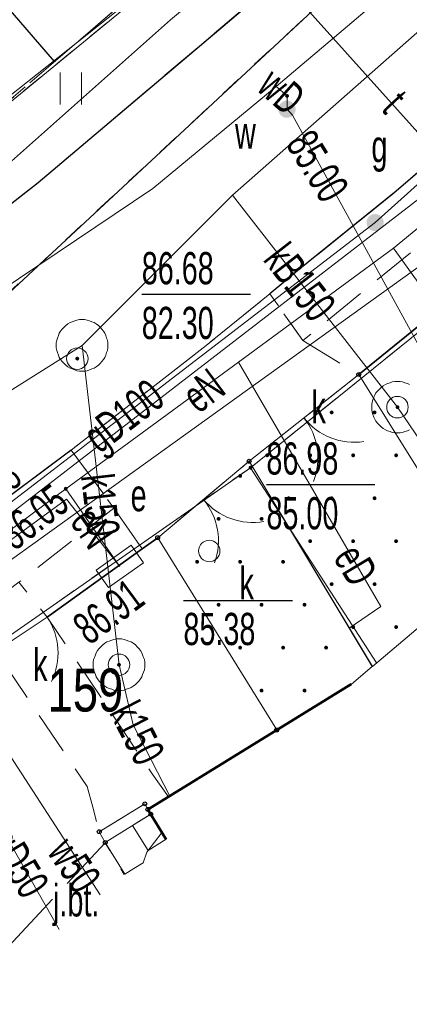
# Model space of a CAD drawing. Header units: metres. Extents: x 7504240 to 7504745, y 5782869 to 5783359.
# Tile 72 of 93: x 7504640 to 7504649, y 5783055 to 5783078. Entities that reach past the tile are written whole.
import ezdxf
from ezdxf.enums import TextEntityAlignment as Align

# ---------------------------------------------------------------- set-up
doc = ezdxf.new("R2010")
doc.units = ezdxf.units.M
doc.header["$MEASUREMENT"] = 0
for name, pattern in [('1.0_0.5', [1.5, 1, -0.5]), ('1.5_0.5', [2, 1.5, -0.5]), ('219-500', [0]), ('egug-500', [1, 0.5, -0.5]), ('l219_500', [0]), ('l32_500', [0]), ('otob_500', [0]), ('otof_500', [0])]:
    doc.linetypes.add(name, pattern=pattern)
doc.layers.get('0').update_dxf_attribs({"color": 2, "linetype": 'CONTINUOUS', "lineweight": 5})
for name, color, linetype in [('000 Inne (niezydentyfikowane)', 7, 'CONTINUOUS'), ('203-punkt graniczny', 7, 'CONTINUOUS'), ('211-numer działki ewidencyjnej', 7, 'CONTINUOUS'), ('216-obręb ewidencyjny', 7, 'CONTINUOUS'), ('218-kontur użytku gruntowego', 7, 'CONTINUOUS'), ('219-działka ewidencyjna', 7, 'CONTINUOUS'), ('312-budynek ewidencyjny', 7, 'CONTINUOUS'), ('352-schody', 7, 'CONTINUOUS'), ('brama', 7, 'CONTINUOUS'), ('chodnik', 7, 'CONTINUOUS'), ('furtka', 7, 'CONTINUOUS'), ('jezdnia', 7, 'CONTINUOUS'), ('jezdnia-Atr17', 7, 'CONTINUOUS'), ('komora podziemna', 7, 'CONTINUOUS'), ('krawężnik', 7, 'CONTINUOUS'), ('ogrodzenie trwałe', 7, 'CONTINUOUS'), ('pikieta sztuczna-Atr2', 7, 'CONTINUOUS'), ('przewód elektroenergetyczny podziemny', 7, 'CONTINUOUS'), ('przewód elektroenergetyczny podziemny-Atr1', 7, 'CONTINUOUS'), ('przewód gazowy', 7, 'CONTINUOUS'), ('przewód gazowy-Atr1', 7, 'CONTINUOUS'), ('przewód kanalizacyjny', 7, 'CONTINUOUS'), ('przewód kanalizacyjny-Atr1', 7, 'CONTINUOUS'), ('przewód telekomunikacyjny podziemny', 7, 'CONTINUOUS'), ('przewód telekomunikacyjny podziemny-Atr1', 7, 'CONTINUOUS'), ('przewód wodociągowy', 7, 'CONTINUOUS'), ('przewód wodociągowy-Atr1', 7, 'CONTINUOUS'), ('Punkt budynku', 7, 'CONTINUOUS'), ('rzędna', 7, 'CONTINUOUS'), ('rzędna-Atr2', 7, 'CONTINUOUS'), ('rzędna-Atr3', 7, 'CONTINUOUS'), ('skarpa nieumocniona', 7, 'CONTINUOUS'), ('szafa elektroenergetyczna lub kontener', 7, 'CONTINUOUS'), ('szafa elektroenergetyczna lub kontener-Atr17', 7, 'CONTINUOUS'), ('taras', 7, 'CONTINUOUS'), ('trawnik', 7, 'CONTINUOUS'), ('wjazd do podziemia', 7, 'CONTINUOUS'), ('właz do komory lub kanału - okrągły', 7, 'CONTINUOUS'), ('właz do komory lub kanału - okrągły-Atr17', 7, 'CONTINUOUS'), ('zasuwa lub zawór', 7, 'CONTINUOUS'), ('zasuwa lub zawór-Atr17', 7, 'CONTINUOUS')]:
    doc.layers.add(name, color=color, linetype=linetype)
doc.styles.get("Standard").update_dxf_attribs({"font": 'Working1250', "width": 0.75})
doc.linetypes.add('902-500', pattern='A,3.75,0,[1,ksztalty.shx,S=0.5,R=0,X=0,Y=0],3.75', length=7.5)

# ---------------------------------------------------------------- blocks, each defined once
blk = doc.blocks.new('PW01')
at = {"linetype": 'Continuous', "lineweight": 13}
h = blk.add_hatch(color=0, dxfattribs=at)
edge = h.paths.add_edge_path()
edge.add_arc((0, 0), 0.045, 0, 360)
blk = doc.blocks.new('US22')
at = {"color": 0, "linetype": 'Continuous', "lineweight": 13}
blk.add_circle((0, 0), 0.25, dxfattribs=at)
blk = doc.blocks.new('US18')
at = {"color": 0, "linetype": 'Continuous', "lineweight": 13}
for p, q in [((-0.5, -0.25), (-0.5, 0.25)), ((-0.5, 0.25), (0.5, 0.25)), ((0.5, -0.25), (0.5, 0.25)), ((-0.5, -0.25), (0.5, -0.25))]:
    blk.add_line(p, q, dxfattribs=at)
blk = doc.blocks.new('US25')
at = {"linetype": 'Continuous', "lineweight": 0}
h = blk.add_hatch(color=0, dxfattribs=at)
edge = h.paths.add_edge_path()
edge.add_arc((0, 0), 0.2, 0, 360)
blk = doc.blocks.new('OK02')
at = {"color": 0, "linetype": 'Continuous', "lineweight": 0}
for centre, start, end in [((-1.5, 0), 0, 60), ((1.5, 0), 120, 180)]:
    blk.add_arc(centre, 1.5, start, end, dxfattribs=at)
blk = doc.blocks.new('OK04')
at = {"color": 0, "linetype": 'Continuous', "lineweight": 0}
blk.add_arc((1.5, 0.001), 1.5, 120, 180, dxfattribs=at)
blk = doc.blocks.new('TU04')
at = {"color": 0, "linetype": 'Continuous', "lineweight": 13}
for p, q in [((0, 0), (0, 0.75)), ((0.5, 0), (0.5, 0.75))]:
    blk.add_line(p, q, dxfattribs=at)
blk = doc.blocks.new('203')
at = {"linetype": 'Continuous', "lineweight": 0}
h = blk.add_hatch(color=0, dxfattribs=at)
edge = h.paths.add_edge_path()
edge.add_arc((0, 0), 0.045, 0, 360)
blk = doc.blocks.new('PUNKTBUD')
at = {"color": 0}
blk.add_circle((0, 0), 0.045, dxfattribs=at)
blk = doc.blocks.new('PW02')
at = {"linetype": 'Continuous', "lineweight": 13}
h = blk.add_hatch(color=0, dxfattribs=at)
edge = h.paths.add_edge_path()
edge.add_arc((0, 0), 0.045, 0, 360)

msp = doc.modelspace()

# ---------------------------------------------------------------- linework, layer by layer
at = {"layer": '000 Inne (niezydentyfikowane)', "color": 7, "linetype": 'Continuous', "lineweight": 25, "flags": 128}
msp.add_lwpolyline([(7504640.8, 5783077), (7504637.42, 5783080.92)], dxfattribs=at)
at = {"layer": '216-obręb ewidencyjny', "color": 7, "linetype": 'l32_500', "lineweight": 35, "flags": 128}
msp.add_lwpolyline([(7504676, 5783105.36), (7504628.61, 5783061.26)], dxfattribs=at)
at = {"layer": '218-kontur użytku gruntowego', "color": 3, "linetype": 'egug-500', "lineweight": 18, "flags": 128}
for points in [[(7504628.61, 5783061.26), (7504676, 5783105.36)], [(7504639.31, 5783075.68), (7504646.22, 5783081.36)], [(7504653.58, 5783074.18), (7504645.36, 5783067.54)], [(7504645.36, 5783067.54), (7504636.62, 5783061.44)]]:
    msp.add_lwpolyline(points, dxfattribs=at)
at = {"layer": '219-działka ewidencyjna', "color": 7, "linetype": 'l219_500', "lineweight": 18, "flags": 128}
msp.add_lwpolyline([(7504676, 5783105.36), (7504628.61, 5783061.26)], dxfattribs=at)
at = {"layer": '219-działka ewidencyjna', "color": 7, "linetype": '219-500', "lineweight": 18, "flags": 128}
for points in [[(7504676, 5783105.36), (7504628.61, 5783061.26)], [(7504639.31, 5783075.68), (7504646.22, 5783081.36)], [(7504645.36, 5783067.54), (7504653.58, 5783074.18)], [(7504645.36, 5783067.54), (7504636.62, 5783061.44)], [(7504645.36, 5783067.54), (7504648.292, 5783062.993)]]:
    msp.add_lwpolyline(points, dxfattribs=at)
at = {"layer": '312-budynek ewidencyjny', "color": 7, "linetype": 'Continuous', "lineweight": 50, "flags": 128}
for points in [[(7504647.705, 5783062.5), (7504642.97, 5783059.58)], [(7504642.97, 5783059.58), (7504643.4, 5783058.882)]]:
    msp.add_lwpolyline(points, dxfattribs=at)
at = {"layer": '352-schody', "color": 7, "linetype": 'Continuous', "lineweight": 18, "flags": 128}
msp.add_lwpolyline([(7504641.98, 5783058.81), (7504643.04, 5783059.47), (7504642.97, 5783059.58), (7504642.9, 5783059.71), (7504641.84, 5783059.06)], close=True, dxfattribs=at)
msp.add_lwpolyline([(7504641.98, 5783058.81), (7504643.04, 5783059.47), (7504642.97, 5783059.58), (7504642.9, 5783059.71), (7504641.84, 5783059.06)], close=True, dxfattribs=at)
at = {"layer": 'brama', "color": 7, "linetype": 'otob_500', "lineweight": 18, "flags": 128}
for points in [[(7504647.88, 5783069.71), (7504645.33, 5783067.69)], [(7504645.33, 5783067.69), (7504643.2, 5783065.91)]]:
    msp.add_lwpolyline(points, dxfattribs=at)
at = {"layer": 'chodnik', "color": 7, "linetype": '1.0_0.5', "lineweight": 18, "flags": 128}
for points in [[(7504653.69, 5783076.39), (7504652.79, 5783075.58), (7504646.58, 5783070.5), (7504645.81, 5783071.59), (7504646.46, 5783072.13), (7504648.75, 5783073.98), (7504650.36, 5783075.37), (7504651.64, 5783076.47), (7504652.94, 5783077.72), (7504654.45, 5783079), (7504656.05, 5783080.53), (7504658.9, 5783083.2), (7504660.96, 5783085.08), (7504662.46, 5783086.44), (7504663.61, 5783087.67), (7504665.49, 5783089.55), (7504667.4, 5783091.62), (7504671.52, 5783096.13), (7504679.47, 5783104.87), (7504681.4, 5783101.91), (7504681.91, 5783101.15), (7504681.24, 5783101.42), (7504680.28, 5783101.61), (7504679.46, 5783101.54), (7504678.68, 5783101.18), (7504677.25, 5783099.37), (7504671.26, 5783092.89), (7504664.8, 5783086.34), (7504658.48, 5783080.46)], [(7504610.71, 5783048.81), (7504609.99, 5783050.25), (7504623.19, 5783056.57), (7504628.13, 5783059.2), (7504630.46, 5783060.56), (7504634.35, 5783062.98), (7504637.74, 5783065.38), (7504641.19, 5783067.95), (7504642.18, 5783066.6), (7504639.97, 5783064.87), (7504638.82, 5783064.01), (7504636.23, 5783062.25), (7504633.59, 5783060.66), (7504632.32, 5783059.89), (7504631.94, 5783059.66), (7504627.09, 5783057.08), (7504624.34, 5783055.67), (7504622.2, 5783054.55), (7504620.66, 5783053.87), (7504614.56, 5783050.69)], [(7504641.69, 5783059.63), (7504641.56, 5783060.11), (7504639.47, 5783063.21), (7504638.82, 5783064.01), (7504639.97, 5783064.87), (7504640.63, 5783064.06), (7504643.07, 5783060.41), (7504643.45, 5783059.87), (7504642.97, 5783059.58), (7504642.9, 5783059.71), (7504641.84, 5783059.06)]]:
    msp.add_lwpolyline(points, close=True, dxfattribs=at)
at = {"layer": 'furtka', "color": 7, "linetype": 'otof_500', "lineweight": 18, "flags": 128}
msp.add_lwpolyline([(7504640.63, 5783064.06), (7504639.7, 5783063.44)], dxfattribs=at)
at = {"layer": 'jezdnia', "color": 7, "linetype": '1.5_0.5', "lineweight": 18, "flags": 128}
for points in [[(7504258.91, 5783102.195), (7504259.32, 5783101.71), (7504260.19, 5783100.87), (7504261.03, 5783100.2), (7504262.23, 5783099.48), (7504263.58, 5783098.75), (7504271.27, 5783096.34), (7504273.07, 5783095.78), (7504273.4, 5783095.77), (7504279.31, 5783093.59), (7504279.17, 5783092.79), (7504278.85, 5783090.82), (7504278.64, 5783087.72), (7504278.81, 5783086.08), (7504282.18, 5783066.33), (7504283.44, 5783058.97), (7504284.42, 5783053.22), (7504284.91, 5783049.94), (7504285.49, 5783046.49), (7504285.84, 5783044.92), (7504286.31, 5783043.45), (7504286.85, 5783042.21), (7504287.36, 5783041.25), (7504289.58, 5783038.5), (7504293.54, 5783034.48), (7504295.7, 5783032.45), (7504300.71, 5783028.28), (7504305.95, 5783024.59), (7504308.28, 5783023.17), (7504310.62, 5783021.96), (7504313.43, 5783020.91), (7504340.95, 5783013.8), (7504343.87, 5783015), (7504366.83, 5783009.82), (7504368.46, 5783007.35), (7504380.09, 5783004.41), (7504392.58, 5783000.89), (7504409.71, 5782996.44), (7504418.79, 5782994.61), (7504427.67, 5782993.29), (7504438.12, 5782992.39), (7504446.48, 5782991.94), (7504453.86, 5782991.9), (7504457.37, 5782992.02), (7504461.74, 5782992.36), (7504466.89, 5782992.96), (7504475.17, 5782994.75), (7504481.39, 5782996.44), (7504489.89, 5782999.25), (7504498.82, 5783002.54), (7504509.98, 5783007.34), (7504522.54, 5783013.35), (7504529.26, 5783016.68), (7504538.28, 5783021.08), (7504546.06, 5783024.95), (7504563.03, 5783033.15), (7504576.07, 5783039.52), (7504582.27, 5783042.49), (7504590.59, 5783046.56), (7504598.34, 5783050.34), (7504604.14, 5783053.16), (7504612.18, 5783057.1), (7504619.41, 5783060.65), (7504623.25, 5783062.68), (7504628.55, 5783065.83), (7504632.69, 5783068.5), (7504637.19, 5783071.66), (7504640.42, 5783074.18), (7504646.93, 5783079.7), (7504651.35, 5783083.5), (7504656.24, 5783087.72), (7504659.96, 5783091.18), (7504663.58, 5783094.96), (7504668.61, 5783100.21), (7504672.24, 5783104.28), (7504673.98, 5783106.47), (7504676.16, 5783109.22), (7504677.92, 5783111.69), (7504683.21, 5783119.6), (7504692.97, 5783134.06), (7504697.28, 5783140.66), (7504703.94, 5783137.76), (7504702.01, 5783134.84), (7504700.11, 5783131.95), (7504682.52, 5783107.61), (7504681.53, 5783107.36), (7504680.83, 5783106.66), (7504679.47, 5783104.87), (7504671.52, 5783096.13), (7504667.4, 5783091.62), (7504665.49, 5783089.55), (7504663.61, 5783087.67), (7504662.46, 5783086.44), (7504660.96, 5783085.08), (7504658.9, 5783083.2), (7504656.05, 5783080.53), (7504654.45, 5783079), (7504652.94, 5783077.72), (7504651.64, 5783076.47), (7504650.36, 5783075.37), (7504648.75, 5783073.98), (7504646.46, 5783072.13), (7504645.81, 5783071.59), (7504644.26, 5783070.33), (7504641.19, 5783067.95), (7504637.74, 5783065.38), (7504634.35, 5783062.98), (7504630.46, 5783060.56), (7504628.13, 5783059.2), (7504623.19, 5783056.57), (7504609.99, 5783050.25), (7504604.6, 5783047.61), (7504591.25, 5783041.21), (7504585.49, 5783038.44), (7504574.11, 5783032.73), (7504572.98, 5783032.14), (7504571.83, 5783031.12), (7504570.86, 5783029.98), (7504570.06, 5783028.28), (7504569.86, 5783026.77), (7504569.7, 5783024.89), (7504570.78, 5783021.85), (7504573.24, 5783017.15), (7504573.89, 5783016.17), (7504582.776, 5783007.938)], [(7504639.73, 5783056.39), (7504641.98, 5783058.8), (7504642.422, 5783058.06)]]:
    msp.add_lwpolyline(points, dxfattribs=at)
msp.add_lwpolyline([(7504643.2, 5783065.91), (7504642.84, 5783065.65), (7504642.18, 5783066.6), (7504641.19, 5783067.95), (7504644.26, 5783070.33), (7504645.81, 5783071.59), (7504646.58, 5783070.5), (7504647.88, 5783069.71), (7504645.33, 5783067.69)], close=True, dxfattribs=at)
at = {"layer": 'komora podziemna', "color": 34, "linetype": 'Continuous', "lineweight": 18, "flags": 128}
for points in [[(7504642.04, 5783070.39), (7504642.04, 5783070.33), (7504642.03, 5783070.27), (7504642.01, 5783070.22), (7504641.99, 5783070.16), (7504641.97, 5783070.11), (7504641.94, 5783070.06), (7504641.9, 5783070.01), (7504641.86, 5783069.97), (7504641.82, 5783069.93), (7504641.77, 5783069.89), (7504641.72, 5783069.86), (7504641.67, 5783069.84), (7504641.61, 5783069.82), (7504641.56, 5783069.8), (7504641.5, 5783069.79), (7504641.44, 5783069.79), (7504641.38, 5783069.79), (7504641.32, 5783069.8), (7504641.27, 5783069.82), (7504641.21, 5783069.84), (7504641.16, 5783069.86), (7504641.11, 5783069.89), (7504641.06, 5783069.93), (7504641.02, 5783069.97), (7504640.98, 5783070.01), (7504640.94, 5783070.06), (7504640.91, 5783070.11), (7504640.89, 5783070.16), (7504640.87, 5783070.22), (7504640.85, 5783070.27), (7504640.84, 5783070.33), (7504640.84, 5783070.39), (7504640.84, 5783070.45), (7504640.85, 5783070.51), (7504640.87, 5783070.56), (7504640.89, 5783070.62), (7504640.91, 5783070.67), (7504640.94, 5783070.72), (7504640.98, 5783070.77), (7504641.02, 5783070.81), (7504641.06, 5783070.85), (7504641.11, 5783070.89), (7504641.16, 5783070.92), (7504641.21, 5783070.94), (7504641.27, 5783070.96), (7504641.32, 5783070.98), (7504641.38, 5783070.99), (7504641.44, 5783070.99), (7504641.5, 5783070.99), (7504641.56, 5783070.98), (7504641.61, 5783070.96), (7504641.67, 5783070.94), (7504641.72, 5783070.92), (7504641.77, 5783070.89), (7504641.82, 5783070.85), (7504641.86, 5783070.81), (7504641.9, 5783070.77), (7504641.94, 5783070.72), (7504641.97, 5783070.67), (7504641.99, 5783070.62), (7504642.01, 5783070.56), (7504642.03, 5783070.51), (7504642.04, 5783070.45)], [(7504642.9, 5783062.95), (7504642.9, 5783062.89), (7504642.89, 5783062.83), (7504642.87, 5783062.78), (7504642.85, 5783062.72), (7504642.83, 5783062.67), (7504642.8, 5783062.62), (7504642.76, 5783062.57), (7504642.72, 5783062.53), (7504642.68, 5783062.49), (7504642.63, 5783062.45), (7504642.58, 5783062.42), (7504642.53, 5783062.4), (7504642.47, 5783062.38), (7504642.42, 5783062.36), (7504642.36, 5783062.35), (7504642.3, 5783062.35), (7504642.24, 5783062.35), (7504642.18, 5783062.36), (7504642.13, 5783062.38), (7504642.07, 5783062.4), (7504642.02, 5783062.42), (7504641.97, 5783062.45), (7504641.92, 5783062.49), (7504641.88, 5783062.53), (7504641.84, 5783062.57), (7504641.8, 5783062.62), (7504641.77, 5783062.67), (7504641.75, 5783062.72), (7504641.73, 5783062.78), (7504641.71, 5783062.83), (7504641.7, 5783062.89), (7504641.7, 5783062.95), (7504641.7, 5783063.01), (7504641.71, 5783063.07), (7504641.73, 5783063.12), (7504641.75, 5783063.18), (7504641.77, 5783063.23), (7504641.8, 5783063.28), (7504641.84, 5783063.33), (7504641.88, 5783063.37), (7504641.92, 5783063.41), (7504641.97, 5783063.45), (7504642.02, 5783063.48), (7504642.07, 5783063.5), (7504642.13, 5783063.52), (7504642.18, 5783063.54), (7504642.24, 5783063.55), (7504642.3, 5783063.55), (7504642.36, 5783063.55), (7504642.42, 5783063.54), (7504642.47, 5783063.52), (7504642.53, 5783063.5), (7504642.58, 5783063.48), (7504642.63, 5783063.45), (7504642.68, 5783063.41), (7504642.72, 5783063.37), (7504642.76, 5783063.33), (7504642.8, 5783063.28), (7504642.83, 5783063.23), (7504642.85, 5783063.18), (7504642.87, 5783063.12), (7504642.89, 5783063.07), (7504642.9, 5783063.01)]]:
    msp.add_lwpolyline(points, close=True, dxfattribs=at)
msp.add_lwpolyline([(7504649.06, 5783068.42), (7504649.01, 5783068.4), (7504648.95, 5783068.38), (7504648.9, 5783068.36), (7504648.84, 5783068.35), (7504648.78, 5783068.35), (7504648.72, 5783068.35), (7504648.66, 5783068.36), (7504648.61, 5783068.38), (7504648.55, 5783068.4), (7504648.5, 5783068.42), (7504648.45, 5783068.45), (7504648.4, 5783068.49), (7504648.36, 5783068.53), (7504648.32, 5783068.57), (7504648.28, 5783068.62), (7504648.25, 5783068.67), (7504648.23, 5783068.72), (7504648.21, 5783068.78), (7504648.19, 5783068.83), (7504648.18, 5783068.89), (7504648.18, 5783068.95), (7504648.18, 5783069.01), (7504648.19, 5783069.07), (7504648.21, 5783069.12), (7504648.23, 5783069.18), (7504648.25, 5783069.23), (7504648.28, 5783069.28), (7504648.32, 5783069.33), (7504648.36, 5783069.37), (7504648.4, 5783069.41), (7504648.45, 5783069.45), (7504648.5, 5783069.48), (7504648.55, 5783069.5), (7504648.61, 5783069.52), (7504648.66, 5783069.54), (7504648.72, 5783069.55), (7504648.78, 5783069.55), (7504648.84, 5783069.55), (7504648.9, 5783069.54), (7504648.95, 5783069.52), (7504649.01, 5783069.5), (7504649.06, 5783069.48)], dxfattribs=at)
at = {"layer": 'krawężnik', "color": 7, "linetype": 'Continuous', "lineweight": 25, "flags": 128}
for points in [[(7504681.53, 5783107.36), (7504680.83, 5783106.66), (7504679.47, 5783104.87), (7504671.52, 5783096.13), (7504667.4, 5783091.62), (7504665.49, 5783089.55), (7504663.61, 5783087.67), (7504662.46, 5783086.44), (7504660.96, 5783085.08), (7504658.9, 5783083.2), (7504656.05, 5783080.53), (7504654.45, 5783079), (7504652.94, 5783077.72), (7504651.64, 5783076.47), (7504650.36, 5783075.37), (7504648.75, 5783073.98), (7504646.46, 5783072.13), (7504645.81, 5783071.59)], [(7504623.25, 5783062.68), (7504628.55, 5783065.83), (7504632.69, 5783068.5), (7504637.19, 5783071.66), (7504640.42, 5783074.18), (7504646.93, 5783079.7), (7504651.35, 5783083.5), (7504656.24, 5783087.72), (7504659.96, 5783091.18)], [(7504641.19, 5783067.95), (7504637.74, 5783065.38), (7504634.35, 5783062.98), (7504630.46, 5783060.56), (7504628.13, 5783059.2), (7504623.19, 5783056.57), (7504609.99, 5783050.25)]]:
    msp.add_lwpolyline(points, dxfattribs=at)
at = {"layer": 'ogrodzenie trwałe', "color": 7, "linetype": '902-500', "lineweight": 35, "flags": 128}
for points in [[(7504649.94, 5783071.38), (7504647.88, 5783069.71)], [(7504643.2, 5783065.91), (7504642.84, 5783065.65), (7504640.63, 5783064.06)]]:
    msp.add_lwpolyline(points, dxfattribs=at)
at = {"layer": 'przewód elektroenergetyczny podziemny', "color": 1, "linetype": 'Continuous', "lineweight": 18, "flags": 128}
for points in [[(7504513.3, 5783011.07), (7504523.69, 5783016.1), (7504539.83, 5783023.94), (7504547.76, 5783027.71), (7504560.67, 5783034.06), (7504578.95, 5783042.96), (7504584.15, 5783045.54), (7504595.01, 5783050.7), (7504607.82, 5783056.9), (7504616.05, 5783060.96), (7504622.94, 5783064.65), (7504628.33, 5783067.92), (7504632.39, 5783070.53), (7504638.06, 5783074.86), (7504643.21, 5783078.95), (7504655.29, 5783089.21), (7504661.5, 5783095.12)], [(7504648.69, 5783072.65), (7504651.08, 5783074.62)], [(7504632.31, 5783060.55), (7504641.06, 5783067.05), (7504645.08, 5783070), (7504648.69, 5783072.65)], [(7504648.69, 5783072.65), (7504649.7, 5783071.25), (7504652.883, 5783066.851)], [(7504647.66, 5783063.8), (7504648.39, 5783064.31), (7504645.08, 5783070)], [(7504641.06, 5783067.05), (7504642.24, 5783065.35), (7504642.32, 5783065.24)], [(7504628.28, 5783056), (7504628.08, 5783056.35), (7504633.23, 5783059.53), (7504632.65, 5783060.63), (7504641.08, 5783066.81), (7504642.32, 5783065.24)]]:
    msp.add_lwpolyline(points, dxfattribs=at)
at = {"layer": 'przewód gazowy', "color": 52, "linetype": 'Continuous', "lineweight": 18, "flags": 128}
for points in [[(7504648.26, 5783073.25), (7504651.36, 5783076.03), (7504655.76, 5783079.51)], [(7504607.7, 5783048.09), (7504628.81, 5783058.44), (7504631.64, 5783060.46), (7504636.59, 5783064.01), (7504652.94, 5783076.63), (7504655.45, 5783079.16), (7504658.56, 5783078.97), (7504659.07, 5783079.26)], [(7504636.55, 5783064.25), (7504648.26, 5783073.25)], [(7504636.55, 5783064.25), (7504636.92, 5783063.8), (7504640.906, 5783056.786)]]:
    msp.add_lwpolyline(points, dxfattribs=at)
at = {"layer": 'przewód kanalizacyjny', "color": 34, "linetype": 'Continuous', "lineweight": 18, "flags": 128}
for points in [[(7504641.44, 5783070.39), (7504644.94, 5783073.89), (7504663.74, 5783090.47)], [(7504644.94, 5783073.89), (7504648.78, 5783068.95)], [(7504624.12, 5783059.74), (7504633.28, 5783065.25), (7504641.44, 5783070.39)], [(7504641.44, 5783070.39), (7504642.3, 5783062.95)], [(7504648.78, 5783068.95), (7504651.18, 5783065.42)], [(7504642.3, 5783062.95), (7504642.63, 5783061.55), (7504643.48, 5783059.89)]]:
    msp.add_lwpolyline(points, dxfattribs=at)
at = {"layer": 'przewód telekomunikacyjny podziemny', "color": 30, "linetype": 'Continuous', "lineweight": 18, "flags": 128}
for points in [[(7504615.71, 5783059.69), (7504616.74, 5783060.31), (7504619.33, 5783061.71), (7504628.16, 5783066.64), (7504635.7, 5783071.94), (7504639.73, 5783074.62), (7504643.5, 5783077.97), (7504644.75, 5783079.02), (7504645.42, 5783079.64)], [(7504645.42, 5783079.64), (7504645.77, 5783079.24), (7504650.63, 5783073.82), (7504650.86, 5783073.45)], [(7504650.86, 5783073.45), (7504650.09, 5783072.81), (7504633.8, 5783061.09), (7504628.88, 5783057.59), (7504616.64, 5783051.94), (7504590.4, 5783038.6)]]:
    msp.add_lwpolyline(points, dxfattribs=at)
at = {"layer": 'przewód wodociągowy', "color": 5, "linetype": 'Continuous', "lineweight": 18, "flags": 128}
for points in [[(7504667.55, 5783097.2), (7504655.9, 5783084.83), (7504653.45, 5783082.77), (7504645.96, 5783076.42), (7504643.09, 5783074.04), (7504638.63, 5783071.05), (7504634.94, 5783068.55), (7504628.18, 5783063.85), (7504625.33, 5783061.89), (7504621.46, 5783059.59), (7504612.83, 5783055.74), (7504601.39, 5783050.07), (7504595.48, 5783046.74)], [(7504645.96, 5783076.42), (7504646.21, 5783076.2)], [(7504646.21, 5783076.2), (7504646.21, 5783075.89), (7504646.34, 5783075.75), (7504651.74, 5783065.89)], [(7504635.14, 5783067.96), (7504641.865, 5783057.592)]]:
    msp.add_lwpolyline(points, dxfattribs=at)
at = {"layer": 'rzędna-Atr2', "color": 7, "flags": 128}
for points in [[(7504642.83, 5783071.58), (7504645.362, 5783071.58)], [(7504645.731, 5783067.147), (7504648.257, 5783067.147)], [(7504643.8, 5783064.45), (7504646.337, 5783064.45)]]:
    msp.add_lwpolyline(points, dxfattribs=at)
at = {"layer": 'skarpa nieumocniona', "color": 7, "linetype": '1.0_0.5', "lineweight": 18, "flags": 128}
msp.add_lwpolyline([(7504380.26, 5783157.29), (7504360.6, 5783143.78), (7504316.18, 5783114.33), (7504308.12, 5783108.39), (7504301.16, 5783102.47), (7504297.24, 5783098.07), (7504295, 5783094.94), (7504291.32, 5783088.62), (7504289.64, 5783082.62), (7504289, 5783074.3), (7504289.05, 5783069.88), (7504290.14, 5783061.08), (7504292.11, 5783054.55), (7504294.02, 5783050.56), (7504299.26, 5783044.09), (7504307.08, 5783036.72), (7504312.87, 5783033.06), (7504316.58, 5783031.37), (7504328.4, 5783028.9), (7504351.13, 5783023.78), (7504363.39, 5783021.3), (7504413.85, 5783010.73), (7504431.69, 5783007.41), (7504436.75, 5783006.68), (7504449.41, 5783006.34), (7504455.77, 5783006.68), (7504466.29, 5783007.91), (7504473.68, 5783009.36), (7504480.69, 5783011.01), (7504494.41, 5783014.72), (7504506.9, 5783019.28), (7504519.45, 5783025.13), (7504534.08, 5783032.16), (7504551.57, 5783040.71), (7504569.46, 5783049.26), (7504587.18, 5783058.15), (7504598.88, 5783063.95), (7504609.85, 5783070.47), (7504626.84, 5783080.04), (7504636.35, 5783086.39), (7504644.85, 5783093.82), (7504653.4, 5783101.92), (7504661.84, 5783111.43), (7504671.68, 5783124.09), (7504681.81, 5783136.8), (7504682.99, 5783139.33), (7504682.99, 5783141.47), (7504681.9, 5783149.9), (7504687.5, 5783150.11), (7504691.23, 5783148.09), (7504688.67, 5783134.36), (7504687.62, 5783131.16), (7504670.58, 5783105.9), (7504665.57, 5783099.62), (7504660.83, 5783094.45), (7504651.28, 5783086.01), (7504639.63, 5783075.99), (7504633.77, 5783072.09), (7504616.16, 5783061.81), (7504605.84, 5783056.43), (7504578.71, 5783043.4), (7504537.89, 5783023.52), (7504518.91, 5783013.94), (7504507.93, 5783008.75), (7504501.44, 5783006.01), (7504493.81, 5783003.86), (7504483.25, 5783001.26), (7504466.9, 5782996.88), (7504461.31, 5782996.25), (7504448.12, 5782995.98), (7504439.68, 5782995.93), (7504424.97, 5782996.88), (7504417.47, 5782998.08), (7504402.32, 5783001.64), (7504382.41, 5783006.37), (7504367, 5783010.06), (7504349.55, 5783014.23), (7504312.94, 5783023.2), (7504304.88, 5783028.31), (7504298.92, 5783033.22), (7504294.33, 5783037.81), (7504290.06, 5783044.03), (7504286.84, 5783049.67), (7504284.73, 5783055.27), (7504283.46, 5783061.23), (7504282.72, 5783067.77), (7504282.14, 5783078.58), (7504282.35, 5783082.9), (7504283.67, 5783088.23), (7504285.41, 5783094.35), (7504288.53, 5783099.88), (7504292.8, 5783105.26), (7504299.13, 5783111.8), (7504305.14, 5783117.18), (7504311.05, 5783121.77), (7504324.28, 5783130.74), (7504335.99, 5783138.86), (7504380.83, 5783168.62), (7504391.47, 5783175.56), (7504419.98, 5783194.78), (7504441.54, 5783209.35), (7504458.79, 5783221.06), (7504464.22, 5783218.59), (7504462.78, 5783216.55), (7504450.84, 5783204.54), (7504448.08, 5783202.3), (7504441.38, 5783197.83), (7504424.07, 5783186.48), (7504393.68, 5783166.39)], close=True, dxfattribs=at)
msp.add_lwpolyline([(7504380.26, 5783157.29), (7504360.6, 5783143.78), (7504316.18, 5783114.33), (7504308.12, 5783108.39), (7504301.16, 5783102.47), (7504297.24, 5783098.07), (7504295, 5783094.94), (7504291.32, 5783088.62), (7504289.64, 5783082.62), (7504289, 5783074.3), (7504289.05, 5783069.88), (7504290.14, 5783061.08), (7504292.11, 5783054.55), (7504294.02, 5783050.56), (7504299.26, 5783044.09), (7504307.08, 5783036.72), (7504312.87, 5783033.06), (7504316.58, 5783031.37), (7504328.4, 5783028.9), (7504351.13, 5783023.78), (7504363.39, 5783021.3), (7504413.85, 5783010.73), (7504431.69, 5783007.41), (7504436.75, 5783006.68), (7504449.41, 5783006.34), (7504455.77, 5783006.68), (7504466.29, 5783007.91), (7504473.68, 5783009.36), (7504480.69, 5783011.01), (7504494.41, 5783014.72), (7504506.9, 5783019.28), (7504519.45, 5783025.13), (7504534.08, 5783032.16), (7504551.57, 5783040.71), (7504569.46, 5783049.26), (7504587.18, 5783058.15), (7504598.88, 5783063.95), (7504609.85, 5783070.47), (7504626.84, 5783080.04), (7504636.35, 5783086.39), (7504644.85, 5783093.82), (7504653.4, 5783101.92), (7504661.84, 5783111.43), (7504671.68, 5783124.09), (7504681.81, 5783136.8), (7504682.99, 5783139.33), (7504682.99, 5783141.47), (7504681.9, 5783149.9), (7504687.5, 5783150.11), (7504691.23, 5783148.09), (7504688.67, 5783134.36), (7504687.62, 5783131.16), (7504670.58, 5783105.9), (7504665.57, 5783099.62), (7504660.83, 5783094.45), (7504651.28, 5783086.01), (7504639.63, 5783075.99), (7504633.77, 5783072.09), (7504616.16, 5783061.81), (7504605.84, 5783056.43), (7504578.71, 5783043.4), (7504537.89, 5783023.52), (7504518.91, 5783013.94), (7504507.93, 5783008.75), (7504501.44, 5783006.01), (7504493.81, 5783003.86), (7504483.25, 5783001.26), (7504466.9, 5782996.88), (7504461.31, 5782996.25), (7504448.12, 5782995.98), (7504439.68, 5782995.93), (7504424.97, 5782996.88), (7504417.47, 5782998.08), (7504402.32, 5783001.64), (7504382.41, 5783006.37), (7504367, 5783010.06), (7504349.55, 5783014.23), (7504312.94, 5783023.2), (7504304.88, 5783028.31), (7504298.92, 5783033.22), (7504294.33, 5783037.81), (7504290.06, 5783044.03), (7504286.84, 5783049.67), (7504284.73, 5783055.27), (7504283.46, 5783061.23), (7504282.72, 5783067.77), (7504282.14, 5783078.58), (7504282.35, 5783082.9), (7504283.67, 5783088.23), (7504285.41, 5783094.35), (7504288.53, 5783099.88), (7504292.8, 5783105.26), (7504299.13, 5783111.8), (7504305.14, 5783117.18), (7504311.05, 5783121.77), (7504324.28, 5783130.74), (7504335.99, 5783138.86), (7504380.83, 5783168.62), (7504391.47, 5783175.56), (7504419.98, 5783194.78), (7504441.54, 5783209.35), (7504458.79, 5783221.06), (7504464.22, 5783218.59), (7504462.78, 5783216.55), (7504450.84, 5783204.54), (7504448.08, 5783202.3), (7504441.38, 5783197.83), (7504424.07, 5783186.48), (7504393.68, 5783166.39)], close=True, dxfattribs=at)
at = {"layer": 'taras', "color": 0, "lineweight": 18}
for p, q in [((7504641.98, 5783058.81), (7504643.04, 5783059.47)), ((7504643.04, 5783059.47), (7504642.827, 5783059.339)), ((7504643.04, 5783059.47), (7504643.401, 5783058.883)), ((7504643.04, 5783059.47), (7504643.172, 5783059.258)), ((7504642.614, 5783059.208), (7504642.827, 5783059.339)), ((7504642.614, 5783059.208), (7504642.975, 5783058.621)), ((7504643.304, 5783059.046), (7504643.172, 5783059.258)), ((7504642.951, 5783058.583), (7504643.304, 5783059.046)), ((7504642.436, 5783058.073), (7504641.98, 5783058.81)), ((7504642.975, 5783058.621), (7504643.188, 5783058.752)), ((7504643.401, 5783058.883), (7504643.188, 5783058.752)), ((7504642.861, 5783058.336), (7504642.951, 5783058.583)), ((7504642.861, 5783058.336), (7504642.648, 5783058.204)), ((7504642.436, 5783058.073), (7504642.648, 5783058.204))]:
    msp.add_line(p, q, dxfattribs=at)
at = {"layer": 'trawnik', "color": 7, "linetype": '1.0_0.5', "lineweight": 18, "flags": 128}
msp.add_lwpolyline([(7504691.23, 5783148.09), (7504691.28, 5783144.62), (7504691.32, 5783141.75), (7504691.36, 5783140.72), (7504691.28, 5783139.53), (7504691.11, 5783138.41), (7504690.82, 5783137.2), (7504690.57, 5783136.02), (7504690.01, 5783134.4), (7504689.44, 5783133.21), (7504688.74, 5783131.97), (7504687.9, 5783130.63), (7504687.34, 5783129.72), (7504686.29, 5783128.22), (7504684.5, 5783125.54), (7504681.33, 5783120.88), (7504678.4, 5783116.5), (7504676.07, 5783113.08), (7504677.92, 5783111.69), (7504676.16, 5783109.22), (7504673.98, 5783106.47), (7504672.24, 5783104.28), (7504668.61, 5783100.21), (7504663.58, 5783094.96), (7504659.96, 5783091.18), (7504656.24, 5783087.72), (7504651.35, 5783083.5), (7504646.93, 5783079.7), (7504640.42, 5783074.18), (7504637.19, 5783071.66), (7504632.69, 5783068.5), (7504628.55, 5783065.83), (7504623.25, 5783062.68), (7504619.41, 5783060.65), (7504612.18, 5783057.1), (7504604.14, 5783053.16), (7504598.34, 5783050.34), (7504590.59, 5783046.56), (7504582.27, 5783042.49), (7504576.07, 5783039.52), (7504563.03, 5783033.15), (7504546.06, 5783024.95), (7504538.28, 5783021.08), (7504529.26, 5783016.68), (7504522.54, 5783013.35), (7504509.98, 5783007.34), (7504498.82, 5783002.54), (7504489.89, 5782999.25), (7504481.39, 5782996.44), (7504475.17, 5782994.75), (7504466.89, 5782992.96), (7504461.74, 5782992.36), (7504457.37, 5782992.02), (7504453.86, 5782991.9), (7504446.48, 5782991.94), (7504438.12, 5782992.39), (7504427.67, 5782993.29), (7504418.79, 5782994.61), (7504409.71, 5782996.44), (7504392.58, 5783000.89), (7504380.09, 5783004.41), (7504368.46, 5783007.35), (7504366.83, 5783009.82), (7504367, 5783010.06), (7504382.41, 5783006.37), (7504402.32, 5783001.64), (7504417.47, 5782998.08), (7504424.97, 5782996.88), (7504439.68, 5782995.93), (7504461.31, 5782996.25), (7504466.9, 5782996.88), (7504483.25, 5783001.26), (7504493.81, 5783003.86), (7504501.44, 5783006.01), (7504507.93, 5783008.75), (7504518.91, 5783013.94), (7504537.89, 5783023.52), (7504578.71, 5783043.4), (7504605.84, 5783056.43), (7504616.16, 5783061.81), (7504633.77, 5783072.09), (7504639.63, 5783075.99), (7504645.78, 5783081.28), (7504651.28, 5783086.01), (7504660.83, 5783094.45), (7504661.5, 5783095.12), (7504665.57, 5783099.62), (7504670.58, 5783105.9), (7504687.62, 5783131.16), (7504688.67, 5783134.36)], close=True, dxfattribs=at)
at = {"layer": 'wjazd do podziemia', "color": 7, "linetype": 'Continuous', "lineweight": 18, "flags": 128}
for points in [[(7504650.77, 5783065.08), (7504648.2, 5783062.91), (7504645.33, 5783067.69), (7504647.88, 5783069.71)], [(7504648.19, 5783062.91), (7504647.71, 5783062.5), (7504645.97, 5783061.43), (7504643.2, 5783065.91), (7504645.33, 5783067.69)]]:
    msp.add_lwpolyline(points, close=True, dxfattribs=at)

# ---------------------------------------------------------------- block references
at = {"layer": '203-punkt graniczny', "color": 7, "linetype": 'Continuous', "lineweight": 18}
msp.add_blockref('203', (7504645.36, 5783067.54), dxfattribs=at)
at = {"layer": 'brama', "color": 7, "linetype": 'Continuous', "lineweight": 18}
for p, rotation in [((7504646.605, 5783068.7), 218.385), ((7504644.265, 5783066.8), 219.885)]:
    msp.add_blockref('OK02', p, dxfattribs=dict(at, rotation=rotation))
at = {"layer": 'furtka', "color": 7, "linetype": 'Continuous', "lineweight": 18, "rotation": 213.69}
msp.add_blockref('OK04', (7504640.63, 5783064.06), dxfattribs=at)
at = {"layer": 'Punkt budynku', "color": 5, "linetype": 'Continuous', "lineweight": 18}
for p in [(7504647.88, 5783069.71), (7504645.33, 5783067.69), (7504643.2, 5783065.91), (7504645.97, 5783061.43), (7504642.9, 5783059.71), (7504642.97, 5783059.58), (7504643.04, 5783059.47), (7504641.84, 5783059.06), (7504641.98, 5783058.81)]:
    msp.add_blockref('PUNKTBUD', p, dxfattribs=at)
at = {"layer": 'rzędna', "color": 5, "linetype": 'Continuous', "lineweight": 18}
msp.add_blockref('PW01', (7504646.21, 5783076.2), dxfattribs=at)
at = {"layer": 'rzędna', "color": 34, "linetype": 'Continuous', "lineweight": 18}
for p in [(7504641.33, 5783070.08), (7504648.78, 5783068.95), (7504642.3, 5783062.95)]:
    msp.add_blockref('PW01', p, dxfattribs=at)
at = {"layer": 'rzędna', "color": 1, "linetype": 'Continuous', "lineweight": 18}
msp.add_blockref('PW01', (7504641.06, 5783067.05), dxfattribs=at)
at = {"layer": 'szafa elektroenergetyczna lub kontener', "color": 1, "linetype": 'Continuous', "lineweight": 18, "rotation": 215.122}
msp.add_blockref('US18', (7504642.32, 5783065.24), dxfattribs=at)
at = {"layer": 'trawnik', "color": 7, "linetype": 'Continuous', "lineweight": 18}
msp.add_blockref('TU04', (7504640.929, 5783075.999), dxfattribs=at)
at = {"layer": 'wjazd do podziemia', "color": 7, "linetype": 'Continuous', "lineweight": 18}
for p in [(7504647.248, 5783068.828), (7504648.248, 5783068.828), (7504645.748, 5783067.828), (7504646.748, 5783067.828), (7504647.748, 5783067.828), (7504648.748, 5783067.828), (7504645.118, 5783067.348), (7504646.248, 5783066.828), (7504647.248, 5783066.828), (7504648.248, 5783066.828), (7504644.618, 5783066.348), (7504645.618, 5783066.348), (7504646.748, 5783065.828), (7504647.748, 5783065.828), (7504648.748, 5783065.828), (7504644.118, 5783065.348), (7504645.118, 5783065.348), (7504646.118, 5783065.348), (7504647.248, 5783064.828), (7504648.248, 5783064.828), (7504644.618, 5783064.348), (7504645.618, 5783064.348), (7504646.618, 5783064.348), (7504647.748, 5783063.828), (7504648.748, 5783063.828), (7504645.118, 5783063.348), (7504646.118, 5783063.348), (7504647.118, 5783063.348), (7504645.618, 5783062.348), (7504646.618, 5783062.348)]:
    msp.add_blockref('PW02', p, dxfattribs=at)
at = {"layer": 'właz do komory lub kanału - okrągły', "color": 7, "linetype": 'Continuous', "lineweight": 18}
for p in [(7504641.33, 5783070.08), (7504648.78, 5783068.95), (7504644.4, 5783065.6), (7504642.3, 5783062.95)]:
    msp.add_blockref('US22', p, dxfattribs=at)
at = {"layer": 'zasuwa lub zawór', "color": 5, "linetype": 'Continuous', "lineweight": 18, "rotation": 30.719}
msp.add_blockref('US25', (7504646.21, 5783075.89), dxfattribs=at)
at = {"layer": 'zasuwa lub zawór', "color": 52, "linetype": 'Continuous', "lineweight": 18, "rotation": 225.623}
msp.add_blockref('US25', (7504648.26, 5783073.25), dxfattribs=at)

# ---------------------------------------------------------------- texts
at = {"layer": '211-numer działki ewidencyjnej', "color": 7, "linetype": 'Continuous', "lineweight": 18, "width": 0.79}
msp.add_text('159', height=1, dxfattribs=at).set_placement((7504642.4, 5783061.86), align=Align.RIGHT)
at = {"layer": 'jezdnia-Atr17', "color": 7, "width": 0.667}
msp.add_text('j.bt.', height=0.75, dxfattribs=at).set_placement((7504641.304, 5783057.462), align=Align.MIDDLE_CENTER)
msp.add_text('j.bt.', height=0.75, dxfattribs=at).set_placement((7504641.304, 5783057.462), align=Align.MIDDLE_CENTER)
at = {"layer": 'pikieta sztuczna-Atr2', "color": 7, "width": 0.667}
for s, rotation, p in [('86.68', 38.614, (7504638.783, 5783066.167)), ('86.91', 36.617, (7504641.606, 5783063.39))]:
    msp.add_text(s, height=0.75, rotation=rotation, dxfattribs=at).set_placement(p)
at = {"layer": 'przewód elektroenergetyczny podziemny-Atr1', "color": 1, "width": 0.667}
for s, rotation, p in [('eN', 36.607, (7504644.265, 5783069.337)), ('eN', -55.235, (7504641.689, 5783066.144)), ('eD', 301.071, (7504647.813, 5783065.273))]:
    msp.add_text(s, height=0.75, rotation=rotation, dxfattribs=at).set_placement(p, align=Align.MIDDLE_CENTER)
at = {"layer": 'przewód gazowy-Atr1', "color": 52, "width": 0.667}
for s, rotation, p in [('gD100', 37.545, (7504642.405, 5783068.75)), ('gD50', 301.449, (7504639.97, 5783058.326))]:
    msp.add_text(s, height=0.75, rotation=rotation, dxfattribs=at).set_placement(p, align=Align.MIDDLE_CENTER)
at = {"layer": 'przewód kanalizacyjny-Atr1', "color": 34, "width": 0.667}
msp.add_text('kB150', height=0.75, rotation=-52.141, dxfattribs=at).set_placement((7504645.93, 5783072.61), align=Align.MIDDLE_LEFT)
for rotation, p in [(-83.406, (7504641.87, 5783066.67)), (-62.885, (7504642.727, 5783061.36))]:
    msp.add_text('k150', height=0.75, rotation=rotation, dxfattribs=at).set_placement(p, align=Align.MIDDLE_CENTER)
at = {"layer": 'przewód telekomunikacyjny podziemny-Atr1', "color": 30, "width": 0.667}
msp.add_text('t', height=0.75, rotation=312.873, dxfattribs=at).set_placement((7504648.718, 5783076.066), align=Align.MIDDLE_CENTER)
at = {"layer": 'przewód wodociągowy-Atr1', "color": 5, "width": 0.667}
for s, rotation, p in [('wD', -41.348, (7504646.085, 5783076.31)), ('w50', 303.932, (7504641.264, 5783058.286))]:
    msp.add_text(s, height=0.75, rotation=rotation, dxfattribs=at).set_placement(p, align=Align.MIDDLE_CENTER)
at = {"layer": 'rzędna-Atr2', "color": 5, "width": 0.667}
msp.add_text('85.00', height=0.75, rotation=301.614, dxfattribs=at).set_placement((7504646.485, 5783075.279), align=Align.MIDDLE_LEFT)
at = {"layer": 'rzędna-Atr2', "color": 34, "width": 0.667}
for s, p in [('86.68', (7504642.83, 5783071.588)), ('86.98', (7504645.731, 5783067.155))]:
    msp.add_text(s, height=0.75, dxfattribs=at).set_placement(p, align=Align.BOTTOM_LEFT)
at = {"layer": 'rzędna-Atr2', "color": 1, "width": 0.667}
msp.add_text('86.05', height=0.75, rotation=37.823, dxfattribs=at).set_placement((7504639.637, 5783065.881), align=Align.MIDDLE_LEFT)
at = {"layer": 'rzędna-Atr3', "color": 34, "width": 0.667}
for s, p in [('82.30', (7504642.83, 5783070.312)), ('85.00', (7504645.731, 5783065.879)), ('85.38', (7504643.8, 5783063.183))]:
    msp.add_text(s, height=0.75, dxfattribs=at).set_placement(p, align=Align.BOTTOM_LEFT)
at = {"layer": 'szafa elektroenergetyczna lub kontener-Atr17', "color": 1, "width": 0.667}
msp.add_text('e', height=0.75, dxfattribs=at).set_placement((7504642.57, 5783066.9), align=Align.MIDDLE_LEFT)
at = {"layer": 'właz do komory lub kanału - okrągły-Atr17', "color": 7, "width": 0.667}
for p in [(7504646.78, 5783068.95), (7504645.105, 5783064.848), (7504640.3, 5783062.95)]:
    msp.add_text('k', height=0.75, dxfattribs=at).set_placement(p, align=Align.MIDDLE_LEFT)
at = {"layer": 'zasuwa lub zawór-Atr17', "color": 5, "width": 0.667}
msp.add_text('w', height=0.75, dxfattribs=at).set_placement((7504645, 5783075.344), align=Align.MIDDLE_LEFT)
at = {"layer": 'zasuwa lub zawór-Atr17', "color": 52, "width": 0.667}
msp.add_text('g', height=0.75, dxfattribs=at).set_placement((7504648.175, 5783075.03), align=Align.MIDDLE_LEFT)

doc.saveas('drawing.dxf')
